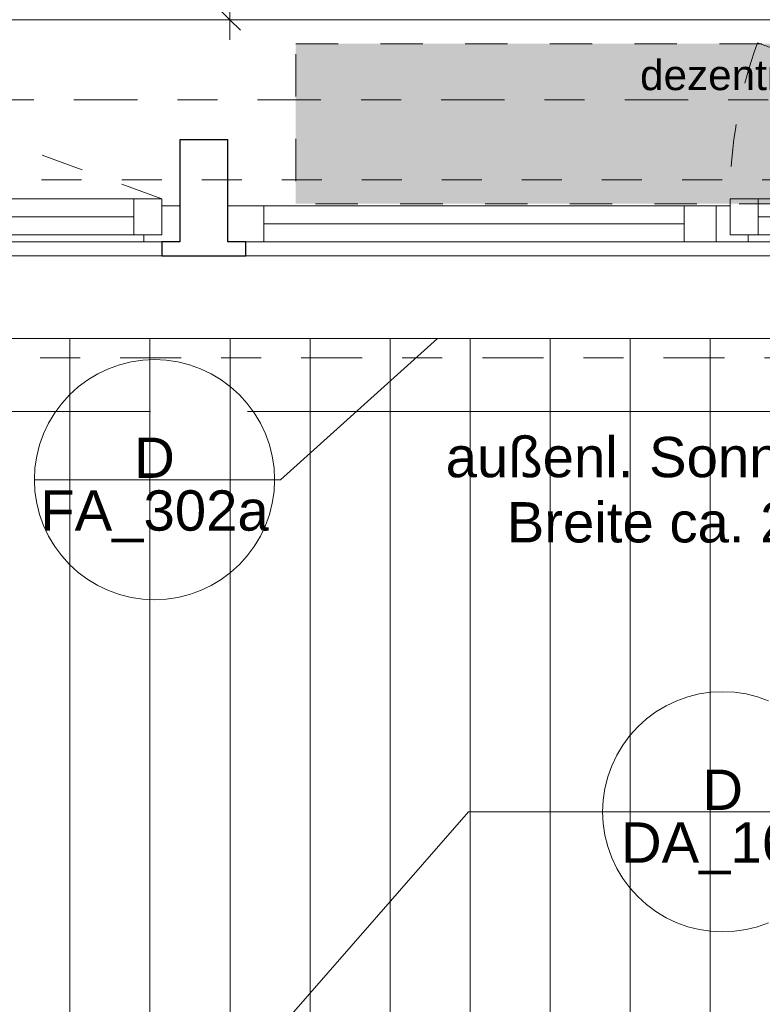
# Model space of a CAD drawing. Header units: metres. Extents: x -180 to 4, y -50 to 6.
# Tile 165 of 256: x -94.48 to -92.62, y -33.46 to -31. Entities that reach past the tile are written whole.
import ezdxf

# ---------------------------------------------------------------- set-up
doc = ezdxf.new("R2010")
doc.units = ezdxf.units.M
doc.header["$LTSCALE"] = 0.05
doc.header["$PDMODE"] = 1
doc.header["$PDSIZE"] = -2
for name, pattern in [('ISO-10 Strichpunktlinie', [4.699, 3.048, -0.762, 0.127, -0.762]), ('Linienart-20', [2.116531, 1.058062, -1.058469]), ('Linienart-34', [4.233, 2.116, -2.117]), ('Linienart-53', [5.291531, 3.175, -1.058062, 0.352704, -0.705764])]:
    doc.linetypes.add(name, pattern=pattern)
doc.layers.get('0').update_dxf_attribs({"lineweight": 25})
for name, color, linetype, lineweight, true_color in [('30 -33 Aussenwände- 7 Fassade_ Elemente', 7, 'Continuous', 9, 0x00aacc), ('30 -35 Decken- 1 Konstruktion-Träger- Stahlbeton', 7, 'Continuous', 13, 0x33aa00), ('70 -72 Beschriftung- 1 Beschriftung allgemein', 7, 'Continuous', 9, 0xff6633), ('70 -72 Beschriftung- 7 Detailverweise', 7, 'Continuous', 9, 0x00dd00), ('70 -72 Beschriftung- 7 Detailverweise Linie', 7, 'Continuous', 9, 0x00dd00), ('70 -73 Bauteildarst.- 3 verdeckt 0.35', 4, 'Linienart-34', 35, 0x00ffff), ('70 -76 Bemaßung- 2 Allgemein', 7, 'Continuous', 5, 0x6666cc), ('CW-Unsichtbar', 7, 'Continuous', 9, 0x599559)]:
    doc.layers.add(name, color=color, linetype=linetype, lineweight=lineweight, true_color=true_color)
for name, color, linetype, lineweight in [('30 -33 Aussenwände- 8 Sonnenschutz', 7, 'Continuous', 9), ('60- 61 allgemeine Ausstattung- 4 Terrassen', 7, 'Continuous', 9), ('70 -71 Achsen- 1 Gebäudeachsen', 7, 'Linienart-53', 18), ('Keine', 7, 'Continuous', 9)]:
    doc.layers.add(name, color=color, linetype=linetype, lineweight=lineweight)
doc.styles.add('Arial', font='arial.ttf')
doc.dimstyles.new('k+k 1_50', dxfattribs={"dimtxt": 0.100689, "dimasz": 0.05302, "dimexe": 0.05, "dimexo": 0.15, "dimgap": 0.01, "dimtad": 1, "dimdec": 3, "dimtxsty": 'Arial', "dimblk": 'VW_SLASH', "dimblk1": 'VW_SLASH', "dimblk2": 'VW_SLASH', "dimcen": 0, "dimdle": 0.05, "dimadec": 3, "dimazin": 0, "dimtfac": 0.75, "dimtdec": 3, "dimtix": 1, "dimtmove": 0, "dimatfit": 0, "dimldrblk": 'VW_SLASH-1', "dimfxl": 0.125, "dimfxlon": 1, "dimfrac": 2, "dimtolj": 1, "dimarcsym": 0})

# ---------------------------------------------------------------- blocks, each defined once
blk = doc.blocks.new('Gruppe-2829')
at = {"color": 255, "linetype": 'Continuous', "lineweight": 9, "transparency": 33554687}
blk.add_wipeout([(-0.605, 0.035), (-0.605, -0.225), (0.605, -0.225), (0.605, 0.035)], dxfattribs=at).dxf.layer = '30 -33 Aussenwände- 7 Fassade_ Elemente'
at = {"layer": '30 -33 Aussenwände- 7 Fassade_ Elemente', "color": 7, "linetype": 'Continuous', "lineweight": 9, "transparency": 33554687, "flags": 128}
blk.add_lwpolyline([(-0.605, 0.035), (-0.605, -0.225), (0.605, -0.225), (0.605, 0.035)], dxfattribs=at)
blk = doc.blocks.new('Gruppe-2830')
at = {"color": 255, "linetype": 'Continuous', "lineweight": 9, "transparency": 33554687}
blk.add_wipeout([(-0.605, 0.125), (-0.605, 0.225), (0.605, 0.225), (0.605, 0.125)], dxfattribs=at).dxf.layer = '30 -33 Aussenwände- 7 Fassade_ Elemente'
at = {"layer": '30 -33 Aussenwände- 7 Fassade_ Elemente', "color": 7, "linetype": 'Continuous', "lineweight": 9, "transparency": 33554687, "flags": 128}
blk.add_lwpolyline([(-0.605, 0.125), (-0.605, 0.225), (0.605, 0.225), (0.605, 0.125)], dxfattribs=at)
blk = doc.blocks.new('Gruppe-2831')
at = {"color": 255, "linetype": 'Continuous', "lineweight": 5, "transparency": 33554687}
blk.add_wipeout([(-0.525, 0.1075), (-0.525, 0.125), (0.525, 0.125), (0.525, 0.1075)], dxfattribs=at).dxf.layer = '30 -33 Aussenwände- 7 Fassade_ Elemente'
blk = doc.blocks.new('Gruppe-2832')
at = {"layer": '30 -33 Aussenwände- 7 Fassade_ Elemente', "color": 7, "linetype": 'Continuous', "lineweight": 9, "transparency": 33554687}
blk.add_line((-0.525, 0.125), (0.525, 0.125), dxfattribs=at)
at = {"color": 255, "linetype": 'Continuous', "lineweight": 9, "transparency": 33554687}
blk.add_wipeout([(-0.5, 0.1075), (0.5, 0.1075), (0.5, 0.0175), (-0.5, 0.0175)], dxfattribs=at).dxf.layer = '30 -33 Aussenwände- 7 Fassade_ Elemente'
at = {"layer": '30 -33 Aussenwände- 7 Fassade_ Elemente', "color": 7, "linetype": 'Continuous', "lineweight": 9, "transparency": 33554687}
blk.add_line((-0.5, 0.0625), (0.5, 0.0625), dxfattribs=at)
at = {"layer": '30 -33 Aussenwände- 7 Fassade_ Elemente', "color": 7, "linetype": 'Continuous', "lineweight": 9, "transparency": 33554687, "flags": 128}
blk.add_lwpolyline([(-0.5, 0.1075), (0.5, 0.1075), (0.5, 0.0175), (-0.5, 0.0175)], close=True, dxfattribs=at)
blk = doc.blocks.new('Gruppe-2833')
at = {"color": 255, "linetype": 'Continuous', "lineweight": 9, "transparency": 33554687}
for points in [[(-0.605, 0.125), (-0.525, 0.125), (-0.525, 0.035), (-0.605, 0.035)], [(0.605, 0.125), (0.525, 0.125), (0.525, 0.035), (0.605, 0.035)]]:
    blk.add_wipeout(points, dxfattribs=at).dxf.layer = '30 -33 Aussenwände- 7 Fassade_ Elemente'
at = {"layer": '30 -33 Aussenwände- 7 Fassade_ Elemente', "color": 7, "linetype": 'Continuous', "lineweight": 9, "transparency": 33554687, "flags": 128}
for points in [[(-0.605, 0.125), (-0.525, 0.125), (-0.525, 0.035), (-0.605, 0.035)], [(0.605, 0.125), (0.525, 0.125), (0.525, 0.035), (0.605, 0.035)]]:
    blk.add_lwpolyline(points, close=True, dxfattribs=at)
at = {"color": 255, "linetype": 'Continuous', "lineweight": 9, "transparency": 33554687}
for points in [[(-0.57, 0.1075), (-0.5, 0.1075), (-0.5, 0.0175), (-0.57, 0.0175)], [(0.5, 0.1075), (0.57, 0.1075), (0.57, 0.0175), (0.5, 0.0175)]]:
    blk.add_wipeout(points, dxfattribs=at).dxf.layer = '30 -33 Aussenwände- 7 Fassade_ Elemente'
at = {"layer": '30 -33 Aussenwände- 7 Fassade_ Elemente', "color": 7, "linetype": 'Continuous', "lineweight": 9, "transparency": 33554687}
for p, q in [((-0.57, 0.0175), (-0.57, 0.1075)), ((-0.5, 0.1075), (-0.5, 0.0175)), ((-0.5, 0.0175), (-0.5, 0.1075)), ((0.5, 0.1075), (0.5, 0.0175)), ((0.5, 0.0175), (0.5, 0.1075)), ((0.57, 0.0175), (0.57, 0.1075))]:
    blk.add_line(p, q, dxfattribs=at)
at = {"layer": '30 -33 Aussenwände- 7 Fassade_ Elemente', "color": 7, "linetype": 'Continuous', "lineweight": 9, "transparency": 33554687, "flags": 128}
for points in [[(-0.57, 0.1075), (-0.5, 0.1075), (-0.5, 0.0175), (-0.57, 0.0175)], [(0.5, 0.1075), (0.57, 0.1075), (0.57, 0.0175), (0.5, 0.0175)]]:
    blk.add_lwpolyline(points, close=True, dxfattribs=at)
blk = doc.blocks.new('Gruppe-2834')
at = {"layer": '30 -33 Aussenwände- 7 Fassade_ Elemente', "color": 7, "transparency": 33554687}
for name in ['Gruppe-2830', 'Gruppe-2829']:
    blk.add_blockref(name, (0, 0), dxfattribs=at)
blk.add_blockref('Gruppe-2831', (0, 0), dxfattribs=at)
blk.add_blockref('Gruppe-2832', (0, 0), dxfattribs=at)
blk.add_blockref('Gruppe-2833', (0, 0), dxfattribs=at)
blk = doc.blocks.new('Fenster (2D)-105')
at = {"layer": 'CW-Unsichtbar', "linetype": 'Continuous', "lineweight": 5, "transparency": 33554687}
for p in [(-0.605, 0), (0.605, 0)]:
    blk.add_point(p, dxfattribs=at)
at = {"layer": '30 -33 Aussenwände- 7 Fassade_ Elemente', "color": 0, "flags": 1}
for tag in ['IFC_UUID', 'instanceID']:
    blk.add_attdef(tag, (-95.296, -31.652), '', height=0.00018, dxfattribs=at)
at = {"layer": '30 -33 Aussenwände- 7 Fassade_ Elemente', "color": 7, "transparency": 33554687}
blk.add_blockref('Gruppe-2834', (0, 0), dxfattribs=at)
blk = doc.blocks.new('Gruppe-2901')
at = {"color": 255, "linetype": 'Continuous', "lineweight": 9, "transparency": 33554687}
blk.add_wipeout([(-0.605, 0.035), (-0.605, -0.225), (0.605, -0.225), (0.605, 0.035)], dxfattribs=at).dxf.layer = '30 -33 Aussenwände- 7 Fassade_ Elemente'
at = {"layer": '30 -33 Aussenwände- 7 Fassade_ Elemente', "color": 7, "linetype": 'Continuous', "lineweight": 9, "transparency": 33554687, "flags": 128}
blk.add_lwpolyline([(-0.605, 0.035), (-0.605, -0.225), (0.605, -0.225), (0.605, 0.035)], dxfattribs=at)
blk = doc.blocks.new('Gruppe-2902')
at = {"color": 255, "linetype": 'Continuous', "lineweight": 9, "transparency": 33554687}
blk.add_wipeout([(-0.605, 0.125), (-0.605, 0.225), (0.605, 0.225), (0.605, 0.125)], dxfattribs=at).dxf.layer = '30 -33 Aussenwände- 7 Fassade_ Elemente'
at = {"layer": '30 -33 Aussenwände- 7 Fassade_ Elemente', "color": 7, "linetype": 'Continuous', "lineweight": 9, "transparency": 33554687, "flags": 128}
blk.add_lwpolyline([(-0.605, 0.125), (-0.605, 0.225), (0.605, 0.225), (0.605, 0.125)], dxfattribs=at)
blk = doc.blocks.new('Gruppe-2903')
at = {"color": 255, "linetype": 'Continuous', "lineweight": 5, "transparency": 33554687}
blk.add_wipeout([(-0.525, 0.1075), (-0.525, 0.125), (0.525, 0.125), (0.525, 0.1075)], dxfattribs=at).dxf.layer = '30 -33 Aussenwände- 7 Fassade_ Elemente'
blk = doc.blocks.new('Gruppe-2904')
at = {"layer": '30 -33 Aussenwände- 7 Fassade_ Elemente', "color": 7, "linetype": 'Continuous', "lineweight": 9, "transparency": 33554687}
blk.add_line((-0.525, 0.125), (0.525, 0.125), dxfattribs=at)
at = {"color": 255, "linetype": 'Continuous', "lineweight": 9, "transparency": 33554687}
blk.add_wipeout([(-0.5, 0.1075), (0.5, 0.1075), (0.5, 0.0175), (-0.5, 0.0175)], dxfattribs=at).dxf.layer = '30 -33 Aussenwände- 7 Fassade_ Elemente'
at = {"layer": '30 -33 Aussenwände- 7 Fassade_ Elemente', "color": 7, "linetype": 'Continuous', "lineweight": 9, "transparency": 33554687}
blk.add_line((-0.5, 0.0625), (0.5, 0.0625), dxfattribs=at)
at = {"layer": '30 -33 Aussenwände- 7 Fassade_ Elemente', "color": 7, "linetype": 'Continuous', "lineweight": 9, "transparency": 33554687, "flags": 128}
blk.add_lwpolyline([(-0.5, 0.1075), (0.5, 0.1075), (0.5, 0.0175), (-0.5, 0.0175)], close=True, dxfattribs=at)
blk = doc.blocks.new('Gruppe-2905')
at = {"color": 255, "linetype": 'Continuous', "lineweight": 9, "transparency": 33554687}
for points in [[(-0.605, 0.125), (-0.525, 0.125), (-0.525, 0.035), (-0.605, 0.035)], [(0.605, 0.125), (0.525, 0.125), (0.525, 0.035), (0.605, 0.035)]]:
    blk.add_wipeout(points, dxfattribs=at).dxf.layer = '30 -33 Aussenwände- 7 Fassade_ Elemente'
at = {"layer": '30 -33 Aussenwände- 7 Fassade_ Elemente', "color": 7, "linetype": 'Continuous', "lineweight": 9, "transparency": 33554687, "flags": 128}
for points in [[(-0.605, 0.125), (-0.525, 0.125), (-0.525, 0.035), (-0.605, 0.035)], [(0.605, 0.125), (0.525, 0.125), (0.525, 0.035), (0.605, 0.035)]]:
    blk.add_lwpolyline(points, close=True, dxfattribs=at)
at = {"color": 255, "linetype": 'Continuous', "lineweight": 9, "transparency": 33554687}
for points in [[(-0.57, 0.1075), (-0.5, 0.1075), (-0.5, 0.0175), (-0.57, 0.0175)], [(0.5, 0.1075), (0.57, 0.1075), (0.57, 0.0175), (0.5, 0.0175)]]:
    blk.add_wipeout(points, dxfattribs=at).dxf.layer = '30 -33 Aussenwände- 7 Fassade_ Elemente'
at = {"layer": '30 -33 Aussenwände- 7 Fassade_ Elemente', "color": 7, "linetype": 'Continuous', "lineweight": 9, "transparency": 33554687}
for p, q in [((-0.57, 0.0175), (-0.57, 0.1075)), ((-0.5, 0.1075), (-0.5, 0.0175)), ((-0.5, 0.0175), (-0.5, 0.1075)), ((0.5, 0.1075), (0.5, 0.0175)), ((0.5, 0.0175), (0.5, 0.1075)), ((0.57, 0.0175), (0.57, 0.1075))]:
    blk.add_line(p, q, dxfattribs=at)
at = {"layer": '30 -33 Aussenwände- 7 Fassade_ Elemente', "color": 7, "linetype": 'Continuous', "lineweight": 9, "transparency": 33554687, "flags": 128}
for points in [[(-0.57, 0.1075), (-0.5, 0.1075), (-0.5, 0.0175), (-0.57, 0.0175)], [(0.5, 0.1075), (0.57, 0.1075), (0.57, 0.0175), (0.5, 0.0175)]]:
    blk.add_lwpolyline(points, close=True, dxfattribs=at)
blk = doc.blocks.new('Gruppe-2906')
at = {"layer": '30 -33 Aussenwände- 7 Fassade_ Elemente', "color": 7, "transparency": 33554687}
for name in ['Gruppe-2902', 'Gruppe-2901']:
    blk.add_blockref(name, (0, 0), dxfattribs=at)
blk.add_blockref('Gruppe-2903', (0, 0), dxfattribs=at)
blk.add_blockref('Gruppe-2904', (0, 0), dxfattribs=at)
blk.add_blockref('Gruppe-2905', (0, 0), dxfattribs=at)
blk = doc.blocks.new('Fenster (2D)-109')
at = {"layer": 'CW-Unsichtbar', "linetype": 'Continuous', "lineweight": 5, "transparency": 33554687}
for p in [(-0.605, 0), (0.605, 0)]:
    blk.add_point(p, dxfattribs=at)
at = {"layer": '30 -33 Aussenwände- 7 Fassade_ Elemente', "color": 0, "flags": 1}
for tag in ['IFC_UUID', 'instanceID']:
    blk.add_attdef(tag, (-92.736, -31.652), '', height=0.00018, dxfattribs=at)
at = {"layer": '30 -33 Aussenwände- 7 Fassade_ Elemente', "color": 7, "transparency": 33554687}
blk.add_blockref('Gruppe-2906', (0, 0), dxfattribs=at)
blk = doc.blocks.new('Gruppe-2919')
at = {"color": 255, "linetype": 'Continuous', "lineweight": 9, "transparency": 33554687}
blk.add_wipeout([(-0.605, 0.035), (-0.605, -0.225), (0.605, -0.225), (0.605, 0.035)], dxfattribs=at).dxf.layer = '30 -33 Aussenwände- 7 Fassade_ Elemente'
at = {"layer": '30 -33 Aussenwände- 7 Fassade_ Elemente', "color": 7, "linetype": 'Continuous', "lineweight": 9, "transparency": 33554687, "flags": 128}
blk.add_lwpolyline([(-0.605, 0.035), (-0.605, -0.225), (0.605, -0.225), (0.605, 0.035)], dxfattribs=at)
blk = doc.blocks.new('Gruppe-2920')
at = {"color": 255, "linetype": 'Continuous', "lineweight": 9, "transparency": 33554687}
blk.add_wipeout([(-0.605, 0.125), (-0.605, 0.225), (0.605, 0.225), (0.605, 0.125)], dxfattribs=at).dxf.layer = '30 -33 Aussenwände- 7 Fassade_ Elemente'
at = {"layer": '30 -33 Aussenwände- 7 Fassade_ Elemente', "color": 7, "linetype": 'Continuous', "lineweight": 9, "transparency": 33554687, "flags": 128}
blk.add_lwpolyline([(-0.605, 0.125), (-0.605, 0.225), (0.605, 0.225), (0.605, 0.125)], dxfattribs=at)
blk = doc.blocks.new('Gruppe-2921')
at = {"color": 255, "linetype": 'Continuous', "lineweight": 5, "transparency": 33554687}
blk.add_wipeout([(-0.525, 0.1075), (-0.525, 0.125), (0.525, 0.125), (0.525, 0.1075)], dxfattribs=at).dxf.layer = '30 -33 Aussenwände- 7 Fassade_ Elemente'
blk = doc.blocks.new('Gruppe-2922')
at = {"layer": '30 -33 Aussenwände- 7 Fassade_ Elemente', "color": 7, "linetype": 'Continuous', "lineweight": 9, "transparency": 33554687}
blk.add_line((-0.525, 0.125), (0.525, 0.125), dxfattribs=at)
at = {"color": 255, "linetype": 'Continuous', "lineweight": 9, "transparency": 33554687}
blk.add_wipeout([(-0.525, 0.125), (0.525, 0.125), (0.525, 0.035), (-0.525, 0.035)], dxfattribs=at).dxf.layer = '30 -33 Aussenwände- 7 Fassade_ Elemente'
at = {"layer": '30 -33 Aussenwände- 7 Fassade_ Elemente', "color": 7, "linetype": 'Continuous', "lineweight": 9, "transparency": 33554687}
blk.add_line((0.525, 0.08), (-0.525, 0.08), dxfattribs=at)
at = {"layer": '30 -33 Aussenwände- 7 Fassade_ Elemente', "color": 7, "linetype": 'Continuous', "lineweight": 9, "transparency": 33554687, "flags": 128}
blk.add_lwpolyline([(-0.525, 0.125), (0.525, 0.125), (0.525, 0.035), (-0.525, 0.035)], close=True, dxfattribs=at)
blk = doc.blocks.new('Gruppe-2923')
at = {"color": 255, "linetype": 'Continuous', "lineweight": 9, "transparency": 33554687}
for points in [[(-0.605, 0.125), (-0.525, 0.125), (-0.525, 0.035), (-0.605, 0.035)], [(0.605, 0.125), (0.525, 0.125), (0.525, 0.035), (0.605, 0.035)]]:
    blk.add_wipeout(points, dxfattribs=at).dxf.layer = '30 -33 Aussenwände- 7 Fassade_ Elemente'
at = {"layer": '30 -33 Aussenwände- 7 Fassade_ Elemente', "color": 7, "linetype": 'Continuous', "lineweight": 9, "transparency": 33554687}
for p, q in [((-0.605, 0.035), (-0.605, 0.125)), ((-0.525, 0.035), (-0.525, 0.125)), ((0.525, 0.035), (0.525, 0.125)), ((0.605, 0.035), (0.605, 0.125))]:
    blk.add_line(p, q, dxfattribs=at)
at = {"layer": '30 -33 Aussenwände- 7 Fassade_ Elemente', "color": 7, "linetype": 'Continuous', "lineweight": 9, "transparency": 33554687, "flags": 128}
for points in [[(-0.605, 0.125), (-0.525, 0.125), (-0.525, 0.035), (-0.605, 0.035)], [(0.605, 0.125), (0.525, 0.125), (0.525, 0.035), (0.605, 0.035)]]:
    blk.add_lwpolyline(points, close=True, dxfattribs=at)
blk = doc.blocks.new('Gruppe-2924')
at = {"layer": '30 -33 Aussenwände- 7 Fassade_ Elemente', "color": 7, "transparency": 33554687}
for name in ['Gruppe-2920', 'Gruppe-2919']:
    blk.add_blockref(name, (0, 0), dxfattribs=at)
blk.add_blockref('Gruppe-2921', (0, 0), dxfattribs=at)
blk.add_blockref('Gruppe-2922', (0, 0), dxfattribs=at)
blk.add_blockref('Gruppe-2923', (0, 0), dxfattribs=at)
blk = doc.blocks.new('Fenster (2D)-110')
at = {"layer": 'CW-Unsichtbar', "linetype": 'Continuous', "lineweight": 5, "transparency": 33554687}
for p in [(-0.605, 0), (0.605, 0)]:
    blk.add_point(p, dxfattribs=at)
at = {"layer": '30 -33 Aussenwände- 7 Fassade_ Elemente', "color": 0, "flags": 1}
for tag in ['IFC_UUID', 'instanceID']:
    blk.add_attdef(tag, (-93.946, -31.652), '', height=0.00018, dxfattribs=at)
at = {"layer": '30 -33 Aussenwände- 7 Fassade_ Elemente', "color": 7, "transparency": 33554687}
blk.add_blockref('Gruppe-2924', (0, 0), dxfattribs=at)
blk = doc.blocks.new('Gruppe-2925')
at = {"color": 255}
blk.add_wipeout([(-92.736, -31.552), (-93.956, -31.552), (-93.956, -31.462), (-92.736, -31.462)], dxfattribs=at).dxf.layer = '30 -33 Aussenwände- 7 Fassade_ Elemente'
at = {"layer": '30 -33 Aussenwände- 7 Fassade_ Elemente', "flags": 128}
blk.add_lwpolyline([(-92.736, -31.552), (-93.956, -31.552), (-93.956, -31.462), (-92.736, -31.462)], close=True, dxfattribs=at)
at = {"color": 255, "lineweight": 18}
for points in [[(-93.866, -31.552), (-93.956, -31.552), (-93.956, -31.462), (-93.866, -31.462)], [(-92.736, -31.552), (-92.816, -31.552), (-92.816, -31.462), (-92.736, -31.462)]]:
    blk.add_wipeout(points, dxfattribs=at).dxf.layer = '30 -33 Aussenwände- 7 Fassade_ Elemente'
at = {"layer": '30 -33 Aussenwände- 7 Fassade_ Elemente', "lineweight": 18}
blk.add_line((-92.816, -31.507), (-93.866, -31.507), dxfattribs=at)
at = {"layer": '30 -33 Aussenwände- 7 Fassade_ Elemente', "lineweight": 18, "flags": 128}
for points in [[(-93.866, -31.552), (-93.956, -31.552), (-93.956, -31.462), (-93.866, -31.462)], [(-92.736, -31.552), (-92.816, -31.552), (-92.816, -31.462), (-92.736, -31.462)]]:
    blk.add_lwpolyline(points, close=True, dxfattribs=at)
at = {"color": 255}
blk.add_wipeout([(-91.516, -31.552), (-92.736, -31.552), (-92.736, -31.462), (-91.516, -31.462)], dxfattribs=at).dxf.layer = '30 -33 Aussenwände- 7 Fassade_ Elemente'
at = {"layer": '30 -33 Aussenwände- 7 Fassade_ Elemente', "flags": 128}
blk.add_lwpolyline([(-91.516, -31.552), (-92.736, -31.552), (-92.736, -31.462), (-91.516, -31.462)], close=True, dxfattribs=at)
at = {"color": 255, "lineweight": 18}
blk.add_wipeout([(-92.656, -31.552), (-92.736, -31.552), (-92.736, -31.462), (-92.656, -31.462)], dxfattribs=at).dxf.layer = '30 -33 Aussenwände- 7 Fassade_ Elemente'
at = {"layer": '30 -33 Aussenwände- 7 Fassade_ Elemente', "lineweight": 18, "flags": 128}
blk.add_lwpolyline([(-92.656, -31.552), (-92.736, -31.552), (-92.736, -31.462), (-92.656, -31.462)], close=True, dxfattribs=at)
at = {"color": 255}
blk.add_wipeout([(-91.561, -31.5345), (-92.701, -31.5345), (-92.701, -31.4445), (-91.561, -31.4445)], dxfattribs=at).dxf.layer = '30 -33 Aussenwände- 7 Fassade_ Elemente'
at = {"layer": '30 -33 Aussenwände- 7 Fassade_ Elemente', "flags": 128}
blk.add_lwpolyline([(-91.561, -31.5345), (-92.701, -31.5345), (-92.701, -31.4445), (-91.561, -31.4445)], close=True, dxfattribs=at)
at = {"color": 255, "lineweight": 18}
blk.add_wipeout([(-92.631, -31.5345), (-92.701, -31.5345), (-92.701, -31.4445), (-92.631, -31.4445)], dxfattribs=at).dxf.layer = '30 -33 Aussenwände- 7 Fassade_ Elemente'
at = {"layer": '30 -33 Aussenwände- 7 Fassade_ Elemente', "linetype": 'Linienart-34'}
blk.add_line((-91.561, -31.4445), (-92.6322, -31.0546), dxfattribs=at)
at = {"layer": '30 -33 Aussenwände- 7 Fassade_ Elemente', "lineweight": 18}
blk.add_line((-92.631, -31.4895), (-91.631, -31.4895), dxfattribs=at)
at = {"layer": '30 -33 Aussenwände- 7 Fassade_ Elemente', "lineweight": 18, "flags": 128}
blk.add_lwpolyline([(-92.631, -31.5345), (-92.701, -31.5345), (-92.701, -31.4445), (-92.631, -31.4445)], close=True, dxfattribs=at)
at = {"layer": '30 -33 Aussenwände- 7 Fassade_ Elemente', "linetype": 'Linienart-34'}
blk.add_arc((-91.561, -31.4445), 1.14, 160, 180, dxfattribs=at)
blk = doc.blocks.new('Gruppe-2926')
at = {"color": 255}
blk.add_wipeout([(-94.076, -31.552), (-95.296, -31.552), (-95.296, -31.462), (-94.076, -31.462)], dxfattribs=at).dxf.layer = '30 -33 Aussenwände- 7 Fassade_ Elemente'
at = {"layer": '30 -33 Aussenwände- 7 Fassade_ Elemente', "flags": 128}
blk.add_lwpolyline([(-94.076, -31.552), (-95.296, -31.552), (-95.296, -31.462), (-94.076, -31.462)], close=True, dxfattribs=at)
at = {"color": 255, "lineweight": 18}
blk.add_wipeout([(-94.076, -31.552), (-94.166, -31.552), (-94.166, -31.462), (-94.076, -31.462)], dxfattribs=at).dxf.layer = '30 -33 Aussenwände- 7 Fassade_ Elemente'
at = {"layer": '30 -33 Aussenwände- 7 Fassade_ Elemente', "lineweight": 18, "flags": 128}
blk.add_lwpolyline([(-94.076, -31.552), (-94.166, -31.552), (-94.166, -31.462), (-94.076, -31.462)], close=True, dxfattribs=at)
at = {"color": 255}
blk.add_wipeout([(-94.121, -31.5345), (-95.261, -31.5345), (-95.261, -31.4445), (-94.121, -31.4445)], dxfattribs=at).dxf.layer = '30 -33 Aussenwände- 7 Fassade_ Elemente'
at = {"layer": '30 -33 Aussenwände- 7 Fassade_ Elemente', "flags": 128}
blk.add_lwpolyline([(-94.121, -31.5345), (-95.261, -31.5345), (-95.261, -31.4445), (-94.121, -31.4445)], close=True, dxfattribs=at)
at = {"color": 255, "lineweight": 18}
blk.add_wipeout([(-94.121, -31.5345), (-94.191, -31.5345), (-94.191, -31.4445), (-94.121, -31.4445)], dxfattribs=at).dxf.layer = '30 -33 Aussenwände- 7 Fassade_ Elemente'
at = {"layer": '30 -33 Aussenwände- 7 Fassade_ Elemente', "linetype": 'Linienart-34'}
blk.add_line((-94.121, -31.4445), (-95.1922, -31.0546), dxfattribs=at)
at = {"layer": '30 -33 Aussenwände- 7 Fassade_ Elemente', "lineweight": 18}
blk.add_line((-95.191, -31.4895), (-94.191, -31.4895), dxfattribs=at)
at = {"layer": '30 -33 Aussenwände- 7 Fassade_ Elemente', "lineweight": 18, "flags": 128}
blk.add_lwpolyline([(-94.121, -31.5345), (-94.191, -31.5345), (-94.191, -31.4445), (-94.121, -31.4445)], close=True, dxfattribs=at)
blk = doc.blocks.new('Gruppe-2940')
at = {"layer": '30 -33 Aussenwände- 7 Fassade_ Elemente', "rotation": 180}
for name, p in [('Fenster (2D)-105', (-94.691, -31.427)), ('Fenster (2D)-109', (-92.131, -31.427))]:
    blk.add_blockref(name, p, dxfattribs=at)
blk.add_blockref('Fenster (2D)-110', (-93.341, -31.427), dxfattribs=at)
at = {"color": 255}
blk.add_wipeout([(-91.171, -31.794), (-99.421, -31.794), (-99.421, -30.997), (-91.171, -30.997)], dxfattribs=at).dxf.layer = '30 -33 Aussenwände- 7 Fassade_ Elemente'
blk.add_wipeout([(-91.396, -31.552), (-91.396, -30.997), (-99.196, -30.997), (-99.196, -31.552), (-99.351, -31.552), (-99.351, -31.794), (-91.241, -31.794), (-91.241, -31.552)], dxfattribs=at).dxf.layer = '30 -33 Aussenwände- 7 Fassade_ Elemente'
at = {"layer": '30 -33 Aussenwände- 7 Fassade_ Elemente', "flags": 128}
blk.add_lwpolyline([(-91.396, -31.552), (-91.396, -30.997), (-99.196, -30.997), (-99.196, -31.552), (-99.351, -31.552), (-99.351, -31.794), (-91.241, -31.794), (-91.241, -31.552)], close=True, dxfattribs=at)
at = {"layer": '30 -33 Aussenwände- 7 Fassade_ Elemente', "color": 7}
for name in ['Gruppe-2926', 'Gruppe-2925']:
    blk.add_blockref(name, (0, 0), dxfattribs=at)
at = {"color": 255, "lineweight": 25}
blk.add_wipeout([(-93.911, -31.587), (-93.911, -31.552), (-93.956, -31.552), (-93.956, -31.297), (-94.076, -31.297), (-94.076, -31.552), (-94.121, -31.552), (-94.121, -31.587)], dxfattribs=at).dxf.layer = '30 -33 Aussenwände- 7 Fassade_ Elemente'
at = {"layer": '30 -33 Aussenwände- 7 Fassade_ Elemente', "lineweight": 25, "flags": 128}
blk.add_lwpolyline([(-93.911, -31.587), (-93.911, -31.552), (-93.956, -31.552), (-93.956, -31.297), (-94.076, -31.297), (-94.076, -31.552), (-94.121, -31.552), (-94.121, -31.587)], close=True, dxfattribs=at)
blk = doc.blocks.new('Gruppe-4181')
at = {"layer": '30 -35 Decken- 1 Konstruktion-Träger- Stahlbeton', "color": 7, "linetype": 'Linienart-20', "lineweight": 13, "transparency": 33554687}
blk.add_line((-99.221, -31.397), (-74.871, -31.397), dxfattribs=at)
at = {"layer": '30 -35 Decken- 1 Konstruktion-Träger- Stahlbeton', "color": 0, "flags": 1}
for tag in ['IFC_UUID', 'instanceID']:
    blk.add_attdef(tag, (-99.221, -31.397), '', height=0.00018, dxfattribs=at)
blk = doc.blocks.new('_03-OG3_Tragwerk (2D)')
at = {"layer": '30 -33 Aussenwände- 7 Fassade_ Elemente', "color": 7}
blk.add_blockref('Gruppe-2940', (0, 0), dxfattribs=at)
at = {"layer": '30 -35 Decken- 1 Konstruktion-Träger- Stahlbeton'}
blk.add_blockref('Gruppe-4181', (0, 0), dxfattribs=at)
blk = doc.blocks.new('Gruppe-6720')
at = {"layer": '30 -33 Aussenwände- 7 Fassade_ Elemente', "linetype": 'Continuous', "lineweight": 0, "transparency": 33554457}
blk.add_hatch(color=251, dxfattribs=at).paths.add_polyline_path([(-93.786, -31.057), (-91.686, -31.057), (-91.686, -31.457), (-93.786, -31.457)])
at = {"layer": '30 -33 Aussenwände- 7 Fassade_ Elemente', "color": 251, "linetype": 'Linienart-34', "flags": 128}
blk.add_lwpolyline([(-93.786, -31.057), (-91.686, -31.057), (-91.686, -31.457), (-93.786, -31.457)], close=True, dxfattribs=at)
at = {"layer": '30 -33 Aussenwände- 7 Fassade_ Elemente', "color": 251, "insert": (-91.706, -31.0975), "char_height": 0.075516, "width": 1.38, "attachment_point": 3, "line_spacing_factor": 0.973705, "style": 'Arial'}
blk.add_mtext('dezentrales Lüftungsgerät', dxfattribs=at)
blk = doc.blocks.new('Gruppe-6965')
at = {"layer": '70 -72 Beschriftung- 1 Beschriftung allgemein', "color": 252, "true_color": 0x888888}
blk.add_line((-96.4988, -31.9762), (-94.1488, -31.9762), dxfattribs=at)
blk = doc.blocks.new('Gruppe-6966')
at = {"layer": '70 -72 Beschriftung- 1 Beschriftung allgemein', "color": 252, "true_color": 0x888888}
blk.add_line((-93.9069, -31.9762), (-91.5569, -31.9762), dxfattribs=at)
at = {"layer": '70 -72 Beschriftung- 1 Beschriftung allgemein', "color": 7, "insert": (-92.7117, -32.0395), "char_height": 0.100689, "width": 1.6, "attachment_point": 2, "line_spacing_factor": 0.970891, "style": 'Arial'}
blk.add_mtext('außenl. Sonnenschutz\\PBreite ca. 244 cm', dxfattribs=at)
blk = doc.blocks.new('Gruppe-7493')
at = {"layer": '70 -72 Beschriftung- 7 Detailverweise'}
blk.add_line((-93.839, -32.1464), (-94.439, -32.1464), dxfattribs=at)
at = {"layer": '70 -72 Beschriftung- 7 Detailverweise', "flags": 128}
blk.add_lwpolyline([(-93.839, -32.1464), (-93.8404, -32.1758), (-93.8448, -32.2049), (-93.8519, -32.2334), (-93.8618, -32.2612), (-93.8744, -32.2878), (-93.8896, -32.313), (-93.9071, -32.3367), (-93.9269, -32.3585), (-93.9487, -32.3783), (-93.9723, -32.3958), (-93.9976, -32.4109), (-94.0242, -32.4235), (-94.0519, -32.4334), (-94.0805, -32.4406), (-94.1096, -32.4449), (-94.139, -32.4464), (-94.1684, -32.4449), (-94.1975, -32.4406), (-94.2261, -32.4334), (-94.2538, -32.4235), (-94.2804, -32.4109), (-94.3057, -32.3958), (-94.3293, -32.3783), (-94.3511, -32.3585), (-94.3709, -32.3367), (-94.3884, -32.313), (-94.4036, -32.2878), (-94.4162, -32.2612), (-94.4261, -32.2334), (-94.4332, -32.2049), (-94.4376, -32.1758), (-94.439, -32.1464), (-94.4376, -32.117), (-94.4332, -32.0878), (-94.4261, -32.0593), (-94.4162, -32.0316), (-94.4036, -32.0049), (-94.3884, -31.9797), (-94.3709, -31.956), (-94.3511, -31.9342), (-94.3293, -31.9145), (-94.3057, -31.8969), (-94.2804, -31.8818), (-94.2538, -31.8692), (-94.2261, -31.8593), (-94.1975, -31.8521), (-94.1684, -31.8478), (-94.139, -31.8464), (-94.1096, -31.8478), (-94.0805, -31.8521), (-94.0519, -31.8593), (-94.0242, -31.8692), (-93.9976, -31.8818), (-93.9723, -31.8969), (-93.9487, -31.9145), (-93.9269, -31.9342), (-93.9071, -31.956), (-93.8896, -31.9797), (-93.8744, -32.0049), (-93.8618, -32.0316), (-93.8519, -32.0593), (-93.8448, -32.0878), (-93.8404, -32.117)], close=True, dxfattribs=at)
at = {"layer": '70 -72 Beschriftung- 7 Detailverweise'}
blk.add_point((-94.139, -32.1464), dxfattribs=at)
at = {"layer": '70 -72 Beschriftung- 7 Detailverweise', "line_spacing_factor": 0.96878, "style": 'Arial'}
for s, insert, char_height, attachment_point in [('D', (-94.139, -32.1418), 0.1007, 8), ('FA_302a', (-94.139, -32.173), 0.10069, 2)]:
    blk.add_mtext(s, dxfattribs=dict(at, insert=insert, char_height=char_height, attachment_point=attachment_point))
blk = doc.blocks.new('Gruppe-7494')
at = {"layer": '70 -72 Beschriftung- 7 Detailverweise', "transparency": 33554687}
for q in [(-93.4322, -31.794), (-94.139, -32.1464)]:
    blk.add_line((-93.8239, -32.1464), q, dxfattribs=at)
at = {"layer": '70 -72 Beschriftung- 7 Detailverweise', "color": 7, "transparency": 33554687}
blk.add_blockref('Gruppe-7493', (0, 0), dxfattribs=at)
blk = doc.blocks.new('Gruppe-7859')
at = {"layer": '60- 61 allgemeine Ausstattung- 4 Terrassen', "linetype": 'Continuous', "lineweight": 9, "transparency": 33554495}
h = blk.add_hatch(dxfattribs=at)
h.set_pattern_fill('Dämmstoff v 2mm SRF-2', style=0, pattern_type=2)
h.set_pattern_definition([(90, (-91.35039, -31.79404), (0.2, 0), [])])
h.paths.add_polyline_path([(-98.824, -31.794), (-98.824, -37.194), (-91.3504, -37.194), (-91.3504, -31.794)])
at = {"layer": '60- 61 allgemeine Ausstattung- 4 Terrassen', "color": 252, "linetype": 'Continuous', "lineweight": 9, "true_color": 0x888888, "transparency": 33554687, "flags": 128}
blk.add_lwpolyline([(-98.824, -31.794), (-98.824, -37.194), (-91.3504, -37.194), (-91.3504, -31.794)], close=True, dxfattribs=at)
at = {"layer": '70 -72 Beschriftung- 7 Detailverweise', "transparency": 33554687}
for q in [(-93.8204, -33.509), (-92.7194, -32.9761)]:
    blk.add_line((-93.3544, -32.9761), q, dxfattribs=at)
at = {"layer": '70 -72 Beschriftung- 7 Detailverweise'}
blk.add_line((-92.4194, -32.9761), (-93.0194, -32.9761), dxfattribs=at)
at = {"layer": '70 -72 Beschriftung- 7 Detailverweise', "flags": 128}
blk.add_lwpolyline([(-92.6046, -33.2532), (-92.6323, -33.2632), (-92.6609, -33.2703), (-92.69, -33.2746), (-92.7194, -33.2761), (-92.7488, -33.2746), (-92.7779, -33.2703), (-92.8065, -33.2632), (-92.8342, -33.2532), (-92.8608, -33.2407), (-92.8861, -33.2255), (-92.9097, -33.208), (-92.9315, -33.1882), (-92.9513, -33.1664), (-92.9688, -33.1428), (-92.984, -33.1175), (-92.9965, -33.0909), (-93.0065, -33.0632), (-93.0136, -33.0346), (-93.0179, -33.0055), (-93.0194, -32.9761), (-93.0179, -32.9467), (-93.0136, -32.9176), (-93.0065, -32.889), (-92.9965, -32.8613), (-92.984, -32.8347), (-92.9688, -32.8094), (-92.9513, -32.7858), (-92.9315, -32.764), (-92.9097, -32.7442), (-92.8861, -32.7266), (-92.8608, -32.7115), (-92.8342, -32.6989), (-92.8065, -32.689), (-92.7779, -32.6818), (-92.7488, -32.6775), (-92.7194, -32.6761), (-92.69, -32.6775), (-92.6609, -32.6818), (-92.6323, -32.689), (-92.6046, -32.6989)], dxfattribs=at)
at = {"layer": '70 -72 Beschriftung- 7 Detailverweise'}
blk.add_point((-92.7194, -32.9761), dxfattribs=at)
at = {"layer": '70 -72 Beschriftung- 7 Detailverweise', "line_spacing_factor": 0.96878, "style": 'Arial'}
for s, insert, char_height, attachment_point in [('D', (-92.7194, -32.9715), 0.1007, 8), ('DA_160', (-92.7194, -33.0027), 0.10069, 2)]:
    blk.add_mtext(s, dxfattribs=dict(at, insert=insert, char_height=char_height, attachment_point=attachment_point))
blk = doc.blocks.new('_OG3_2D (2D)')
at = {"layer": '30 -33 Aussenwände- 7 Fassade_ Elemente', "flags": 128}
blk.add_lwpolyline([(-0.03099996, -0.05704198), (-0.03099996, -20.33704198), (-24.78099996, -20.33704198), (-24.78099996, -31.58704198), (-50.31099996, -31.58704198), (-50.31099996, -20.33704198), (-74.28099996, -20.33704198), (-74.28099996, -31.58704198), (-99.81099996, -31.58704198), (-99.81099996, -11.30704198), (-83.31099996, -11.30704198), (-83.31099996, -0.05704198), (-49.53099996, -0.05704198), (-49.53099996, -11.30704198), (-33.81099996, -11.30704198), (-33.81099996, -0.05704198)], close=True, dxfattribs=at)
at = {"layer": '70 -72 Beschriftung- 7 Detailverweise Linie', "linetype": 'ISO-10 Strichpunktlinie', "flags": 128}
blk.add_lwpolyline([(-74.61906156, -31.84206688), (-99.39743781, -31.84206688), (-99.39743781, -30.89563847), (-74.61906156, -30.89563847)], close=True, dxfattribs=at)
at = {"layer": '30 -33 Aussenwände- 8 Sonnenschutz', "color": 7}
for name in ['Gruppe-6965', 'Gruppe-6966']:
    blk.add_blockref(name, (0, 0), dxfattribs=at)
at = {"layer": '70 -72 Beschriftung- 7 Detailverweise'}
blk.add_blockref('Gruppe-7494', (0, 0), dxfattribs=at)
at = {"layer": '70 -73 Bauteildarst.- 3 verdeckt 0.35', "color": 7}
blk.add_blockref('Gruppe-6720', (0, 0), dxfattribs=at)
at = {"layer": '70 -72 Beschriftung- 1 Beschriftung allgemein', "color": 7}
blk.add_blockref('Gruppe-7859', (0, 0), dxfattribs=at)
blk = doc.blocks.new('VW_SLASH')
at = {"color": 0, "linetype": 'ByBlock', "lineweight": -2, "transparency": 16777216}
blk.add_line((0.943, 0), (-1, 0), dxfattribs=at)
at = {"color": 0, "lineweight": 20, "transparency": 16777216, "flags": 128}
blk.add_lwpolyline([(0.5, 0.5), (-0.5, -0.5)], dxfattribs=at)
blk = doc.blocks.new('*D11240')
at = {"layer": '70 -76 Bemaßung- 2 Allgemein', "color": 0, "lineweight": -2}
for p, q in [((-96.576, -44.147), (-96.576, -44.322)), ((-94.016, -44.147), (-94.016, -44.322)), ((-94.069, -44.272), (-96.523, -44.272))]:
    blk.add_line(p, q, dxfattribs=at)
at = {"layer": 'Defpoints', "color": 0}
for p in [(-96.576, -31.297), (-94.016, -31.297), (-96.576, -44.272)]:
    blk.add_point(p, dxfattribs=at)
at = {"layer": '70 -76 Bemaßung- 2 Allgemein', "color": 0, "lineweight": -2, "xscale": 0.05302001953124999, "yscale": 0.05302001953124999, "zscale": 0.05302001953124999, "rotation": 180}
blk.add_blockref('VW_SLASH', (-96.576, -44.272), dxfattribs=at)
at = {"layer": '70 -76 Bemaßung- 2 Allgemein', "color": 0, "lineweight": -2, "xscale": 0.05302001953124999, "yscale": 0.05302001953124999, "zscale": 0.05302001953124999}
blk.add_blockref('VW_SLASH', (-94.016, -44.272), dxfattribs=at)
at = {"layer": '70 -76 Bemaßung- 2 Allgemein', "color": 0, "insert": (-95.296, -44.2016), "char_height": 0.10069, "attachment_point": 5, "style": 'Arial'}
blk.add_mtext('\\A1;2,56', dxfattribs=at)
blk = doc.blocks.new('VW_SLASH-1')
at = {"color": 0, "linetype": 'ByBlock', "lineweight": -2, "transparency": 16777216}
blk.add_line((0.943, 0), (-1, 0), dxfattribs=at)
at = {"color": 0, "lineweight": 5, "transparency": 16777216, "flags": 128}
blk.add_lwpolyline([(0.5, 0.5), (-0.5, -0.5)], dxfattribs=at)
blk = doc.blocks.new('*D11241')
at = {"layer": '70 -76 Bemaßung- 2 Allgemein', "color": 0, "lineweight": -2}
for p, q in [((-94.016, -44.147), (-94.016, -44.322)), ((-91.456, -44.147), (-91.456, -44.322)), ((-91.509, -44.272), (-93.963, -44.272))]:
    blk.add_line(p, q, dxfattribs=at)
at = {"layer": 'Defpoints', "color": 0}
for p in [(-94.016, -31.297), (-91.456, -31.297), (-94.016, -44.272)]:
    blk.add_point(p, dxfattribs=at)
at = {"layer": '70 -76 Bemaßung- 2 Allgemein', "color": 0, "lineweight": -2, "xscale": 0.05302001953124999, "yscale": 0.05302001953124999, "zscale": 0.05302001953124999, "rotation": 180}
blk.add_blockref('VW_SLASH', (-94.016, -44.272), dxfattribs=at)
at = {"layer": '70 -76 Bemaßung- 2 Allgemein', "color": 0, "lineweight": -2, "xscale": 0.05302001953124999, "yscale": 0.05302001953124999, "zscale": 0.05302001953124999}
blk.add_blockref('VW_SLASH', (-91.456, -44.272), dxfattribs=at)
at = {"layer": '70 -76 Bemaßung- 2 Allgemein', "color": 0, "insert": (-92.736, -44.2016), "char_height": 0.10069, "attachment_point": 5, "style": 'Arial'}
blk.add_mtext('\\A1;2,56', dxfattribs=at)
blk = doc.blocks.new('*D11847')
at = {"layer": '70 -76 Bemaßung- 2 Allgemein', "color": 0, "lineweight": -2}
for p, q in [((-94.076, -23.322), (-93.901, -23.322)), ((-93.951, -30.944), (-93.951, -23.3751)), ((-94.076, -30.997), (-93.901, -30.997))]:
    blk.add_line(p, q, dxfattribs=at)
at = {"layer": 'Defpoints', "color": 0}
for p in [(-94.551, -23.322), (-93.951, -23.322), (-99.296, -30.997)]:
    blk.add_point(p, dxfattribs=at)
at = {"layer": '70 -76 Bemaßung- 2 Allgemein', "color": 0, "lineweight": -2, "xscale": 0.05302001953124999, "yscale": 0.05302001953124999, "zscale": 0.05302001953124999}
for p, rotation in [((-93.951, -23.322), 90), ((-93.951, -30.997), 270)]:
    blk.add_blockref('VW_SLASH', p, dxfattribs=dict(at, rotation=rotation))
at = {"layer": '70 -76 Bemaßung- 2 Allgemein', "color": 0, "insert": (-94.0382, -27.1595), "char_height": 0.100689, "attachment_point": 5, "rotation": 90, "style": 'Arial'}
blk.add_mtext('\\A1;7,67\\S5^ ;', dxfattribs=at)
blk = doc.blocks.new('_Achsen (3D)')
at = {"layer": '70 -71 Achsen- 1 Gebäudeachsen', "transparency": 33554687}
blk.add_line((-179.668, -31.197), (3.826, -31.197), dxfattribs=at)
blk = doc.blocks.new('Gruppe-9727')
at = {"layer": '70 -76 Bemaßung- 2 Allgemein'}
for p1, p2, picture, middle in [((-94.01599996, -31.29704198), (-96.57599996, -31.29704198), '*D11240', (-95.29599996, -44.20157844)), ((-91.45599996, -31.29704198), (-94.01599996, -31.29704198), '*D11241', (-92.73599996, -44.20157844))]:
    dim = blk.add_aligned_dim(p1=p1, p2=p2, distance=12.975, text='2,56', dimstyle='k+k 1_50', override={"dimtxt": 0.100689, "dimgap": 0.01, "dimdec": 8, "dimpost": '<>', "dimtxsty": 'Arial', "dimtmove": 2}, dxfattribs=at)
    dim.commit()
    dim.dimension.update_dxf_attribs({"geometry": picture, "text_midpoint": middle})
blk = doc.blocks.new('Gruppe-9774')
at = {"layer": '70 -76 Bemaßung- 2 Allgemein'}
dim = blk.add_linear_dim(base=(-93.951, -23.322), p1=(-99.296, -30.997), p2=(-94.551, -23.322), angle=270, text='7,67\\S5^ ;', dimstyle='k+k 1_50', override={"dimtxt": 0.100689, "dimgap": 0.01, "dimpost": '<>', "dimtxsty": 'Arial', "dimtmove": 2}, dxfattribs=at)
dim.commit()
dim.dimension.update_dxf_attribs({"geometry": '*D11847', "text_midpoint": (-94.0382, -27.1595)})
blk = doc.blocks.new('_OG3_2D Bemaßung_ Beschriftung (2D)')
at = {"layer": '70 -76 Bemaßung- 2 Allgemein'}
for name in ['Gruppe-9727', 'Gruppe-9774']:
    blk.add_blockref(name, (0, 0), dxfattribs=at)

msp = doc.modelspace()

# ---------------------------------------------------------------- block references
at = {"layer": 'Keine', "color": 1}
msp.add_blockref('_03-OG3_Tragwerk (2D)', (0, 0), dxfattribs=at)

# ---------------------------------------------------------------- next in the draw order: block references
msp.add_blockref('_OG3_2D (2D)', (0, 0), dxfattribs=at)

# ---------------------------------------------------------------- next in the draw order: block references
msp.add_blockref('_OG3_2D Bemaßung_ Beschriftung (2D)', (0, 0), dxfattribs=at)

# ---------------------------------------------------------------- next in the draw order: block references
msp.add_blockref('_Achsen (3D)', (0, 0), dxfattribs=at)

doc.saveas('drawing.dxf')
